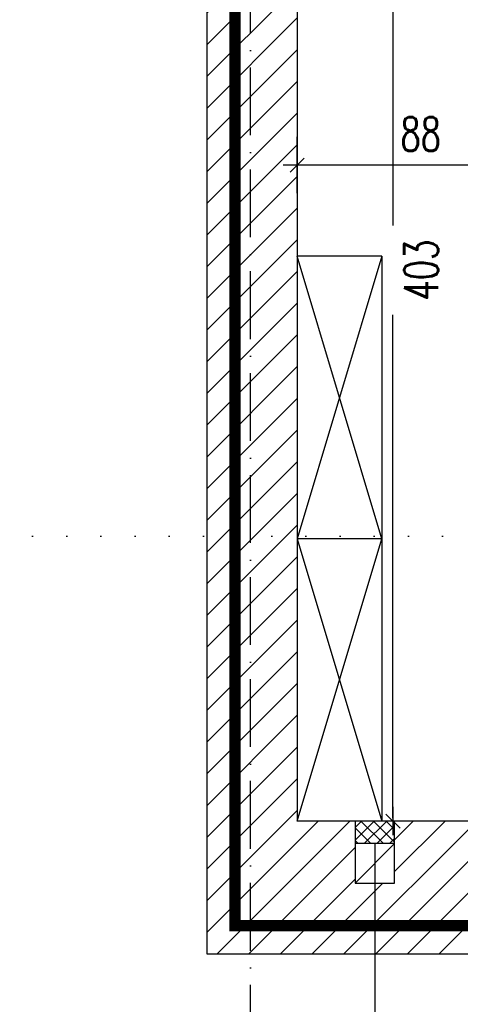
# Model space of a CAD drawing. Header units: millimetres. Extents: x 167273 to 188273, y -125105 to -88145.
# Tile 138 of 210: x 173389 to 173545, y -96834 to -96485. Entities that reach past the tile are written whole.
import ezdxf

# ---------------------------------------------------------------- set-up
doc = ezdxf.new("R2010")
doc.units = ezdxf.units.MM
doc.header["$PDMODE"] = 35
doc.header["$PDSIZE"] = 5
for name, pattern in [('ACAD_ISO03W100', [30, 12, -18]), ('ACAD_ISO07W100', [3, 0, -3]), ('ACAD_ISO10W100', [18, 12, -3, 0, -3]), ('DASHED', [0.75, 0.5, -0.25])]:
    doc.linetypes.add(name, pattern=pattern)
doc.layers.add('!zakres', color=7, linetype='ACAD_ISO03W100', lineweight=60, true_color=0x8a14ff)
for name, color, linetype in [('a-op_leader', 9, 'Continuous'), ('a-osie', 1, 'ACAD_ISO10W100'), ('a-poziomy', 9, 'Continuous'), ('a-wymiary', 9, 'Continuous'), ('b-widokowa', 7, 'Continuous'), ('b-ściany', 2, 'Continuous'), ('c-meble', 5, 'Continuous'), ('h-hatch', 8, 'Continuous')]:
    doc.layers.add(name, color=color, linetype=linetype)
doc.styles.add('PPAB_100', font='romans.shx', dxfattribs={"width": 0.7, "height": 12})
doc.dimstyles.new('newPPAB_100', dxfattribs={"dimscale": 0, "dimtxt": 16, "dimasz": 1, "dimexe": 10, "dimexo": 10, "dimgap": 5, "dimtad": 1, "dimdec": 0, "dimzin": 0, "dimdsep": 46, "dimtxsty": 'PPAB_100', "dimblk": 'tick_50', "dimcen": 0.09, "dimdle": 5, "dimse1": 1, "dimse2": 1, "dimclrd": 9, "dimclre": 9, "dimclrt": 161, "dimadec": 0, "dimazin": 0, "dimtfac": 1, "dimtdec": 0, "dimtix": 1, "dimtmove": 2, "dimatfit": 0, "dimldrblk": 'tick_50', "dimfxl": 0, "dimtolj": 1, "dimtzin": 0, "dimarcsym": 0})

# ---------------------------------------------------------------- blocks, each defined once
blk = doc.blocks.new('tick_50')
at = {"color": 9, "ltscale": 20}
for p, q in [((0, 10), (0, -10)), ((-5, 0), (5, 0))]:
    blk.add_line(p, q, dxfattribs=at)
at = {"color": 0}
blk.add_line((2.5, 2.5), (-2.5, -2.5), dxfattribs=at)
blk = doc.blocks.new('*D38')
at = {"layer": 'a-wymiary', "color": 9, "lineweight": -2}
blk.add_line((173573.94, -96536.57), (173488.44, -96536.57), dxfattribs=at)
at = {"layer": 'Defpoints', "color": 0}
for p in [(173487.44, -96536.57), (173487.44, -96734.64), (173574.94, -96768.89)]:
    blk.add_point(p, dxfattribs=at)
at = {"layer": 'a-wymiary', "color": 9, "lineweight": -2, "rotation": 180}
blk.add_blockref('tick_50', (173487.44, -96536.57), dxfattribs=at)
at = {"layer": 'a-wymiary', "color": 9, "lineweight": -2}
blk.add_blockref('tick_50', (173574.94, -96536.57), dxfattribs=at)
at = {"layer": 'a-wymiary', "color": 161, "insert": (173531.19, -96525.57), "char_height": 12, "attachment_point": 5, "style": 'PPAB_100'}
blk.add_mtext('\\A1;88', dxfattribs=at)
blk = doc.blocks.new('*D222')
at = {"layer": 'a-wymiary', "color": 9, "lineweight": -2}
for p, q in [((173521.37, -96366.64), (173521.37, -96557.97)), ((173521.37, -96767.89), (173521.37, -96589.57))]:
    blk.add_line(p, q, dxfattribs=at)
at = {"layer": 'Defpoints', "color": 0}
for p in [(173535.43, -96365.64), (173487.44, -96768.89), (173521.37, -96768.89)]:
    blk.add_point(p, dxfattribs=at)
at = {"layer": 'a-wymiary', "color": 9, "lineweight": -2}
for p, rotation in [((173521.37, -96365.64), 90), ((173521.37, -96768.89), 270)]:
    blk.add_blockref('tick_50', p, dxfattribs=dict(at, rotation=rotation))
at = {"layer": 'a-wymiary', "color": 161, "insert": (173531.37, -96573.77), "char_height": 12, "attachment_point": 5, "rotation": 90, "style": 'PPAB_100'}
blk.add_mtext('\\A1;403', dxfattribs=at)

msp = doc.modelspace()

# ---------------------------------------------------------------- hatches: boundary and pattern name
at = {"layer": 'h-hatch'}
h = msp.add_hatch(dxfattribs=at)
h.set_pattern_fill('ANSI31', color=256, scale=2.5, style=0)
h.set_pattern_definition([(45, (15000, 0), (-5.61266008, 5.61266008), [])])
h.paths.add_polyline_path([(173487.44, -96157.89), (173491.44, -96157.89), (173491.44, -96145.89), (173439.44, -96145.89), (173439.44, -96138.89), (173394.94, -96138.89), (173394.94, -96195.89), (173455.44, -96195.89), (173455.44, -96815.89), (173548.94, -96815.89, 0.468375), (173554.94, -96810.58), (173554.94, -96796.89), (173574.94, -96796.89), (173574.94, -96768.89), (173521.94, -96768.89), (173521.94, -96776.89), (173521.94, -96790.89), (173507.94, -96790.89), (173507.94, -96776.89), (173507.94, -96768.89), (173487.44, -96768.89)])
h = msp.add_hatch(dxfattribs=at)
h.set_pattern_fill('ANSI37', color=256, style=0)
h.set_pattern_definition([(45, (-758.5, 0), (-2.24506403, 2.24506403), []), (135, (-758.5, 0), (-2.24506403, -2.24506403), [])])
h.paths.add_polyline_path([(173514.94, -96768.89), (173507.94, -96768.89), (173507.94, -96776.89), (173514.94, -96776.89)])
h.paths.add_polyline_path([(173521.94, -96768.89), (173514.94, -96768.89), (173514.94, -96776.89), (173521.94, -96776.89)])

# ---------------------------------------------------------------- linework, layer by layer
at = {"layer": '!zakres', "linetype": 'DASHED', "ltscale": 40, "const_width": 4, "flags": 128}
msp.add_lwpolyline([(173465.44, -96805.89), (175001.44, -96805.89), (175001.44, -96141.89), (173465.44, -96141.89)], close=True, dxfattribs=at)
at = {"layer": 'a-op_leader'}
msp.add_lwpolyline([(173514.94, -96776.89), (173514.94, -96921.4), (173674.61, -96921.4)], dxfattribs=at)
at = {"layer": 'a-osie', "ltscale": 2}
msp.add_line((173470.94, -97211.89), (173470.94, -96011.89), dxfattribs=at)
at = {"layer": 'a-poziomy', "linetype": 'ACAD_ISO07W100', "ltscale": 4}
msp.add_lwpolyline([(179286.44, -96668.05), (171936.94, -96668.05), (171936.94, -96957.57), (170836.98, -96957.57)], dxfattribs=at)
at = {"layer": 'b-widokowa', "ltscale": 0.5}
for p, q in [((173521.94, -96768.89), (173507.94, -96768.89)), ((173521.94, -96776.89), (173507.94, -96776.89))]:
    msp.add_line(p, q, dxfattribs=at)
at = {"layer": 'b-widokowa'}
msp.add_line((173507.94, -96790.89), (173521.94, -96776.89), dxfattribs=at)
at = {"layer": 'b-ściany'}
for p, q in [((173487.44, -96157.89), (173487.44, -96768.89)), ((173455.44, -96195.89), (173455.44, -96815.89)), ((173507.94, -96768.89), (173487.44, -96768.89)), ((173507.94, -96768.89), (173507.94, -96776.89)), ((173574.94, -96768.89), (173521.94, -96768.89)), ((173521.94, -96776.89), (173521.94, -96768.89)), ((173455.44, -96815.89), (173548.94, -96815.89))]:
    msp.add_line(p, q, dxfattribs=at)
msp.add_lwpolyline([(173507.94, -96776.89), (173507.94, -96790.89), (173521.94, -96790.89), (173521.94, -96776.89)], dxfattribs=at)
at = {"layer": 'c-meble'}
for p, q in [((173517.44, -96568.89), (173487.44, -96568.89)), ((173517.44, -96668.89), (173487.44, -96568.89)), ((173517.44, -96568.89), (173487.44, -96668.89)), ((173517.44, -96568.89), (173517.44, -96768.89)), ((173517.44, -96668.89), (173487.44, -96668.89)), ((173487.44, -96768.89), (173517.44, -96668.89)), ((173487.44, -96668.89), (173517.44, -96768.89))]:
    msp.add_line(p, q, dxfattribs=at)

# ---------------------------------------------------------------- dimensions: what is measured, and where the dimension line sits
at = {"layer": 'a-wymiary'}
dim = msp.add_linear_dim(base=(173521.37, -96768.89), p1=(173535.43, -96365.64), p2=(173487.44, -96768.89), angle=90, dimstyle='newPPAB_100', override={"dimscale": 1}, dxfattribs=at)
dim.commit()
dim.dimension.update_dxf_attribs({"geometry": '*D222', "text_midpoint": (173531.37, -96573.77), "dimtype": 160})
dim = msp.add_linear_dim(base=(173487.44180786, -96536.56996996), p1=(173574.94180786, -96768.89367189), p2=(173487.44180786, -96734.64052296), dimstyle='newPPAB_100', override={"dimscale": 1}, dxfattribs=at)
dim.commit()
dim.dimension.update_dxf_attribs({"geometry": '*D38', "text_midpoint": (173531.19180786, -96525.56996996)})

doc.saveas('drawing.dxf')
